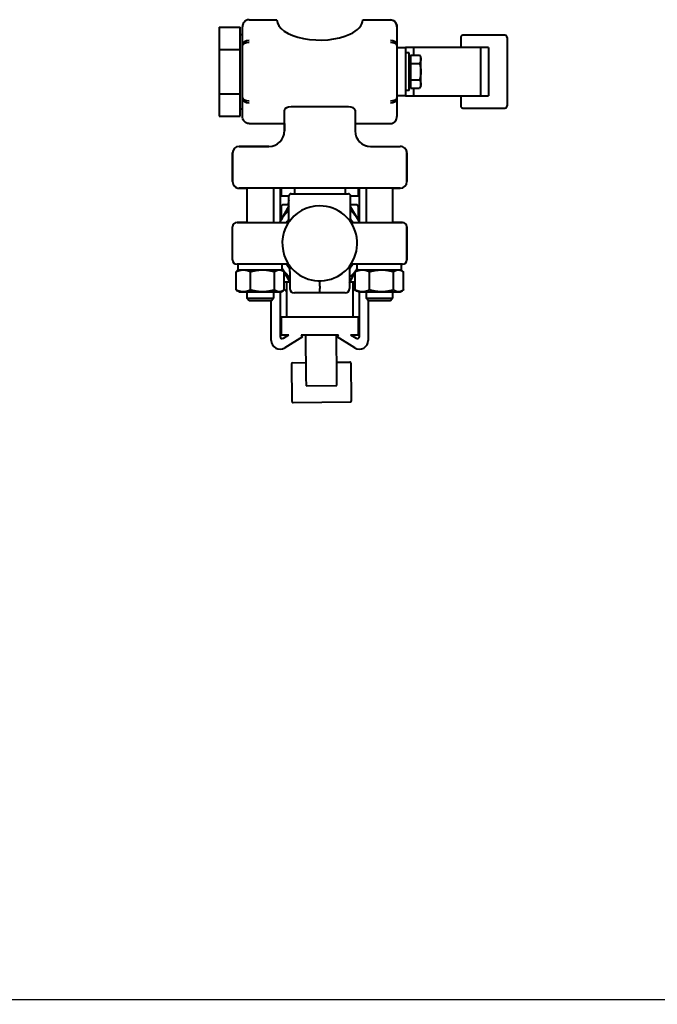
# Model space of a CAD drawing. Header units: millimetres. Extents: x -4428 to 3866, y -3426 to 3855.
# Tile 9 of 191: x -2451 to -2162, y -3165 to -2718. Entities that reach past the tile are written whole.
import ezdxf

# ---------------------------------------------------------------- set-up
doc = ezdxf.new("R2010")
doc.units = ezdxf.units.MM
doc.linetypes.add('K5LT_BASIC', pattern=[0])
doc.linetypes.add('K5LT_THIN', pattern=[0])
doc.layers.add('Системный слой', color=7, linetype='Continuous')
doc.styles.add('KDIMTEXTSTYLE', font='GOST_AU.SHX', dxfattribs={"width": 0.96, "oblique": 15, "height": 5})
doc.dimstyles.new('KDIMSTYLE (1.00)', dxfattribs={"dimtxt": 5, "dimasz": 1, "dimexe": 2, "dimexo": 0, "dimgap": 1, "dimtad": 1, "dimtxsty": 'KDIMTEXTSTYLE', "dimsah": 1, "dimcen": 0, "dimdle": 1, "dimadec": 0, "dimazin": 0, "dimtfac": 0.667, "dimtmove": 0, "dimatfit": 3, "dimfxl": 1, "dimtvp": 1, "dimtolj": 1, "dimtzin": 0, "dimarcsym": 0})

# ---------------------------------------------------------------- blocks, each defined once
blk = doc.blocks.new('KDIMARROW_01')
at = {"layer": 'Системный слой'}
blk.add_hatch(color=0, dxfattribs=at).paths.add_polyline_path([(0, 0), (-5, 0.66), (-4.5, 0), (-5, -0.66)])
at = {"layer": 'Системный слой', "color": 0, "linetype": 'K5LT_THIN', "lineweight": 20}
for p, q in [((-4.5, 0), (-5, 0.66)), ((-5, 0.66), (0, 0)), ((0, 0), (-5, -0.66)), ((-5, -0.66), (-4.5, 0)), ((0, 0), (-1, 0))]:
    blk.add_line(p, q, dxfattribs=at)
blk = doc.blocks.new('U22')
at = {"layer": 'Системный слой', "color": 150, "linetype": 'K5LT_BASIC', "lineweight": 40, "true_color": 0x0080ff}
for p, q in [((-2347.34, -2718.15), (-2334.84, -2718.15)), ((-2347.34, -2718.15), (-2334.84, -2718.15)), ((-2295.84, -2718.15), (-2283.34, -2718.15)), ((-2295.84, -2718.15), (-2283.34, -2718.15)), ((-2360.99, -2721.47), (-2351.34, -2721.47)), ((-2360.99, -2721.47), (-2360.99, -2731.59)), ((-2351.34, -2731.59), (-2351.34, -2721.47)), ((-2350.34, -2729.76), (-2350.34, -2721.36)), ((-2280.34, -2721.36), (-2280.34, -2729.76)), ((-2351.34, -2724.86), (-2350.34, -2724.86)), ((-2251.41, -2726.21), (-2251.41, -2730.71)), ((-2231.41, -2725.21), (-2250.41, -2725.21)), ((-2230.41, -2726.21), (-2230.41, -2757.21)), ((-2360.99, -2731.59), (-2360.99, -2751.83)), ((-2360.99, -2731.59), (-2351.34, -2731.59)), ((-2351.34, -2751.83), (-2351.34, -2731.59)), ((-2350.34, -2753.66), (-2350.34, -2729.76)), ((-2280.34, -2729.76), (-2280.34, -2753.66)), ((-2280.34, -2730.71), (-2276.42, -2730.71)), ((-2272.87, -2730.71), (-2276.42, -2730.71)), ((-2276.42, -2730.71), (-2276.42, -2752.71)), ((-2242.45, -2730.71), (-2272.87, -2730.71)), ((-2272.87, -2730.71), (-2272.87, -2734.2)), ((-2238.91, -2730.71), (-2242.45, -2730.71)), ((-2242.45, -2730.71), (-2242.45, -2752.71)), ((-2238.91, -2730.71), (-2238.91, -2752.71)), ((-2274.82, -2733.21), (-2276.42, -2733.21)), ((-2274.82, -2750.21), (-2274.82, -2733.21)), ((-2274.22, -2735.89), (-2274.82, -2735.89)), ((-2274.22, -2734.2), (-2270.1, -2734.2)), ((-2274.22, -2734.2), (-2274.22, -2737.96)), ((-2269.52, -2735.21), (-2270.1, -2734.2)), ((-2269.52, -2736.08), (-2269.52, -2735.21)), ((-2269.52, -2741.71), (-2269.52, -2736.08)), ((-2274.22, -2737.96), (-2270.1, -2737.96)), ((-2274.22, -2737.96), (-2274.22, -2745.46)), ((-2269.52, -2747.34), (-2269.52, -2741.71)), ((-2274.22, -2745.46), (-2270.1, -2745.46)), ((-2274.22, -2745.46), (-2274.22, -2749.21)), ((-2274.82, -2750.21), (-2276.42, -2750.21)), ((-2274.22, -2747.52), (-2274.82, -2747.52)), ((-2274.22, -2749.21), (-2270.1, -2749.21)), ((-2272.87, -2749.21), (-2272.87, -2752.71)), ((-2269.52, -2748.21), (-2270.1, -2749.21)), ((-2269.52, -2748.21), (-2269.52, -2747.34)), ((-2360.99, -2751.83), (-2351.34, -2751.83)), ((-2360.99, -2751.83), (-2360.99, -2761.95)), ((-2351.34, -2761.95), (-2351.34, -2751.83)), ((-2350.34, -2762.05), (-2350.34, -2753.66)), ((-2276.42, -2752.71), (-2280.34, -2752.71)), ((-2280.34, -2753.66), (-2280.34, -2762.05)), ((-2276.42, -2752.71), (-2272.87, -2752.71)), ((-2272.87, -2752.71), (-2242.45, -2752.71)), ((-2251.41, -2752.71), (-2251.41, -2757.21)), ((-2242.45, -2752.71), (-2238.91, -2752.71)), ((-2351.34, -2758.56), (-2350.34, -2758.56)), ((-2331.34, -2768.59), (-2331.34, -2759.14)), ((-2302.34, -2757.7), (-2328.34, -2757.7)), ((-2299.34, -2759.14), (-2299.34, -2768.59)), ((-2250.41, -2758.21), (-2231.41, -2758.21)), ((-2360.99, -2761.95), (-2351.34, -2761.95)), ((-2347.34, -2765.27), (-2331.34, -2765.27)), ((-2331.34, -2765.27), (-2331.34, -2768.59)), ((-2299.34, -2765.27), (-2283.34, -2765.27)), ((-2299.34, -2765.27), (-2283.34, -2765.27)), ((-2351.84, -2775.59), (-2338.34, -2775.59)), ((-2338.34, -2775.59), (-2351.84, -2775.59)), ((-2292.34, -2775.59), (-2278.84, -2775.59)), ((-2354.84, -2778.59), (-2354.84, -2791.59)), ((-2354.84, -2791.59), (-2354.84, -2778.59)), ((-2275.84, -2791.59), (-2275.84, -2778.59)), ((-2275.84, -2778.59), (-2275.84, -2791.59)), ((-2278.84, -2794.59), (-2351.84, -2794.59)), ((-2351.84, -2794.59), (-2348.34, -2794.59)), ((-2348.34, -2794.59), (-2348.34, -2810.09)), ((-2336.34, -2794.59), (-2336.34, -2810.09)), ((-2333.34, -2794.59), (-2333.34, -2809.78)), ((-2333.34, -2794.59), (-2332.84, -2794.59)), ((-2332.84, -2794.59), (-2332.84, -2798.09)), ((-2326.84, -2794.59), (-2326.84, -2797.09)), ((-2303.84, -2794.59), (-2303.84, -2797.09)), ((-2297.84, -2798.09), (-2297.84, -2794.59)), ((-2297.84, -2794.59), (-2297.34, -2794.59)), ((-2297.34, -2809.75), (-2297.34, -2794.59)), ((-2294.34, -2794.59), (-2294.34, -2810.09)), ((-2282.34, -2794.59), (-2282.34, -2810.09)), ((-2282.34, -2794.59), (-2278.84, -2794.59)), ((-2332.84, -2798.09), (-2329.34, -2798.09)), ((-2329.34, -2809.75), (-2329.34, -2798.09)), ((-2328.34, -2797.09), (-2302.34, -2797.09)), ((-2301.34, -2809.75), (-2301.34, -2798.09)), ((-2301.34, -2798.09), (-2297.84, -2798.09)), ((-2329.34, -2802.64), (-2333.22, -2809.57)), ((-2332.84, -2803.09), (-2332.84, -2808.89)), ((-2329.34, -2802.09), (-2331.84, -2802.09)), ((-2329.56, -2802.09), (-2329.57, -2801.27)), ((-2298.84, -2802.09), (-2301.34, -2802.09)), ((-2297.71, -2809.12), (-2301.34, -2803.02)), ((-2297.84, -2808.91), (-2297.84, -2803.09)), ((-2354.84, -2827.09), (-2354.84, -2812.09)), ((-2350.84, -2810.09), (-2352.84, -2810.09)), ((-2352.84, -2810.09), (-2350.84, -2810.09)), ((-2348.34, -2810.09), (-2350.84, -2810.09)), ((-2350.84, -2810.09), (-2330.46, -2810.09)), ((-2333.22, -2809.57), (-2333.51, -2810.09)), ((-2328.88, -2809.32), (-2328.88, -2809.32)), ((-2301.75, -2809.37), (-2301.79, -2809.32)), ((-2301.79, -2809.32), (-2301.75, -2809.37)), ((-2300.21, -2810.09), (-2279.84, -2810.09)), ((-2297.14, -2810.09), (-2297.71, -2809.12)), ((-2279.84, -2810.09), (-2282.34, -2810.09)), ((-2277.84, -2810.09), (-2279.84, -2810.09)), ((-2279.84, -2810.09), (-2277.84, -2810.09)), ((-2275.84, -2827.09), (-2275.84, -2812.09)), ((-2275.84, -2812.09), (-2275.84, -2827.09)), ((-2352.84, -2829.09), (-2352.34, -2829.09)), ((-2350.84, -2829.09), (-2352.84, -2829.09)), ((-2352.34, -2831.59), (-2352.34, -2829.09)), ((-2352.34, -2831.59), (-2352.34, -2829.09)), ((-2330.46, -2829.09), (-2350.84, -2829.09)), ((-2332.34, -2831.59), (-2332.34, -2829.09)), ((-2332.34, -2831.11), (-2331.63, -2832.3)), ((-2328.84, -2832.35), (-2328.84, -2830.74)), ((-2301.84, -2830.74), (-2301.84, -2832.35)), ((-2301.79, -2829.87), (-2301.79, -2829.87)), ((-2279.84, -2829.09), (-2300.21, -2829.09)), ((-2298.91, -2832.22), (-2298.34, -2831.19)), ((-2298.34, -2831.59), (-2298.34, -2829.09)), ((-2277.84, -2829.09), (-2279.84, -2829.09)), ((-2278.34, -2831.59), (-2278.34, -2829.09)), ((-2278.34, -2829.09), (-2277.84, -2829.09)), ((-2353.24, -2840.74), (-2353.24, -2832.44)), ((-2351.84, -2831.59), (-2352.71, -2832.1)), ((-2351.84, -2831.59), (-2352.71, -2832.1)), ((-2352.34, -2831.59), (-2332.34, -2831.59)), ((-2346.75, -2840.74), (-2346.75, -2832.44)), ((-2335.84, -2840.74), (-2335.84, -2832.44)), ((-2332.84, -2831.59), (-2332.84, -2831.59)), ((-2332.84, -2831.59), (-2331.96, -2832.1)), ((-2331.43, -2840.74), (-2331.43, -2832.44)), ((-2331.43, -2832.63), (-2328.84, -2837)), ((-2328.84, -2832.35), (-2328.84, -2840.09)), ((-2324.51, -2833.91), (-2324.51, -2833.91)), ((-2306.14, -2833.89), (-2306.14, -2833.89)), ((-2301.84, -2832.35), (-2301.84, -2840.09)), ((-2301.84, -2837.43), (-2299.24, -2832.8)), ((-2299.24, -2840.74), (-2299.24, -2832.44)), ((-2297.84, -2831.59), (-2298.71, -2832.1)), ((-2298.34, -2831.59), (-2278.34, -2831.59)), ((-2297.84, -2831.59), (-2297.84, -2831.59)), ((-2297.84, -2831.59), (-2297.84, -2831.59)), ((-2292.75, -2840.74), (-2292.75, -2832.44)), ((-2281.84, -2840.74), (-2281.84, -2832.44)), ((-2278.84, -2831.59), (-2277.96, -2832.1)), ((-2277.43, -2840.74), (-2277.43, -2832.44)), ((-2331.43, -2837.09), (-2328.84, -2837.09)), ((-2330.34, -2837.09), (-2330.34, -2853.09)), ((-2315.34, -2839.05), (-2315.34, -2840.09)), ((-2315.34, -2842.09), (-2315.34, -2840.09)), ((-2301.65, -2837.09), (-2299.24, -2837.09)), ((-2300.34, -2837.09), (-2300.34, -2853.09)), ((-2351.84, -2841.59), (-2352.71, -2841.09)), ((-2351.84, -2841.59), (-2352.71, -2841.09)), ((-2351.84, -2841.59), (-2349.99, -2841.59)), ((-2349.99, -2841.59), (-2341.3, -2841.59)), ((-2348.34, -2841.59), (-2348.34, -2844.52)), ((-2348.34, -2844.52), (-2336.34, -2844.52)), ((-2347.26, -2845.59), (-2348.34, -2844.52)), ((-2347.26, -2845.59), (-2348.34, -2844.52)), ((-2341.3, -2841.59), (-2333.64, -2841.59)), ((-2337.41, -2845.59), (-2336.34, -2844.52)), ((-2336.34, -2841.59), (-2336.34, -2844.52)), ((-2333.64, -2841.59), (-2332.84, -2841.59)), ((-2333.34, -2841.59), (-2333.34, -2861.79)), ((-2332.84, -2841.59), (-2331.96, -2841.09)), ((-2332.84, -2841.59), (-2331.96, -2841.09)), ((-2315.34, -2842.09), (-2326.84, -2842.09)), ((-2303.84, -2842.09), (-2315.34, -2842.09)), ((-2297.84, -2841.59), (-2298.71, -2841.09)), ((-2297.84, -2841.59), (-2298.71, -2841.09)), ((-2297.84, -2841.59), (-2295.99, -2841.59)), ((-2297.34, -2861.79), (-2297.34, -2841.59)), ((-2295.99, -2841.59), (-2287.3, -2841.59)), ((-2294.34, -2841.59), (-2294.34, -2844.52)), ((-2293.26, -2845.59), (-2294.34, -2844.52)), ((-2294.34, -2844.52), (-2282.34, -2844.52)), ((-2287.3, -2841.59), (-2279.64, -2841.59)), ((-2283.41, -2845.59), (-2282.34, -2844.52)), ((-2282.34, -2841.59), (-2282.34, -2844.52)), ((-2279.64, -2841.59), (-2278.84, -2841.59)), ((-2278.84, -2841.59), (-2277.96, -2841.09)), ((-2278.84, -2841.59), (-2277.96, -2841.09)), ((-2337.41, -2845.59), (-2347.26, -2845.59)), ((-2337.34, -2863.59), (-2337.34, -2845.52)), ((-2293.34, -2845.52), (-2293.34, -2863.59)), ((-2293.26, -2845.59), (-2293.34, -2845.52)), ((-2283.41, -2845.59), (-2293.26, -2845.59)), ((-2297.84, -2853.09), (-2332.84, -2853.09)), ((-2332.84, -2853.09), (-2332.84, -2861.09)), ((-2297.84, -2861.09), (-2297.84, -2853.09)), ((-2332.84, -2861.09), (-2329.33, -2861.09)), ((-2331.81, -2862.64), (-2329.33, -2861.09)), ((-2323.22, -2861.98), (-2331.21, -2866.98)), ((-2323.77, -2861.09), (-2323.22, -2861.98)), ((-2323.77, -2861.09), (-2306.9, -2861.09)), ((-2321.81, -2861.09), (-2321.57, -2880.24)), ((-2307.57, -2880.07), (-2307.81, -2861.09)), ((-2307.46, -2861.98), (-2306.9, -2861.09)), ((-2299.46, -2866.98), (-2307.46, -2861.98)), ((-2301.34, -2861.09), (-2297.84, -2861.09)), ((-2301.34, -2861.09), (-2298.87, -2862.64)), ((-2328.15, -2874.26), (-2327.93, -2891.26)), ((-2327.65, -2873.75), (-2321.65, -2873.68)), ((-2307.65, -2873.5), (-2301.66, -2873.42)), ((-2300.93, -2890.92), (-2301.15, -2873.92)), ((-2321.57, -2880.24), (-2321.52, -2884.18)), ((-2307.52, -2884), (-2307.57, -2880.07)), ((-2321.52, -2884.18), (-2307.52, -2884)), ((-2327.43, -2891.75), (-2301.43, -2891.42))]:
    blk.add_line(p, q, dxfattribs=at)
for centre, radius, start, end in [((-2250.41, -2726.21), 1, 90, 180), ((-2231.41, -2726.21), 1, 0, 90), ((-2250.41, -2757.21), 1, 180, 270), ((-2231.41, -2757.21), 1, 270, 0), ((-2338.34, -2768.59), 7, 270, 0), ((-2338.34, -2768.59), 7, 326.5075, 0), ((-2292.34, -2768.59), 7, 180, 270), ((-2351.84, -2778.59), 3, 90, 180), ((-2292.34, -2768.59), 7, 236.5075, 270), ((-2278.84, -2778.59), 3, 45, 90), ((-2278.84, -2778.59), 3, 0, 90), ((-2278.84, -2778.59), 3, 0, 45), ((-2351.84, -2791.59), 3, 180, 270), ((-2351.84, -2791.59), 3, 180, 225), ((-2351.84, -2791.59), 3, 225, 270), ((-2351.84, -2791.59), 3, 225, 270), ((-2351.84, -2791.59), 3, 225.0817, 270), ((-2278.84, -2791.59), 3, 270, 0), ((-2328.34, -2798.09), 1, 90, 180), ((-2302.34, -2798.09), 1, 0, 90), ((-2331.84, -2803.09), 1, 90, 180), ((-2315.34, -2819.59), 17, 90, 206.3761), ((-2315.34, -2819.59), 17, 206.3761, 90), ((-2266.61, -2818.98), 65.4, 164.2929, 165.0395), ((-2326.57, -2801.23), 3, 157.2737, 180.7241), ((-2364.06, -2820.21), 65.4, 16.0804, 16.443), ((-2298.84, -2803.09), 1, 0, 90), ((-2315.34, -2819.59), 20.5, 133.0728, 150.7241), ((-2315.34, -2819.59), 17.75, 142.0672, 147.6246), ((-2315.34, -2819.59), 20.5, 30.7241, 46.9272), ((-2315.34, -2819.59), 17.75, 32.3754, 37.9328), ((-2352.84, -2812.09), 2, 90, 180), ((-2352.84, -2812.09), 2, 90, 180), ((-2315.34, -2819.59), 20.5, 150.7241, 152.3923), ((-2330.46, -2808.09), 2, 270, 322.7522), ((-2300.21, -2808.09), 2, 217.2478, 270), ((-2315.34, -2819.59), 17, 36.1209, 37.2059), ((-2315.34, -2819.59), 20.5, 27.6077, 30.7241), ((-2277.84, -2812.09), 2, 0, 90), ((-2277.84, -2812.09), 2, 0, 90), ((-2352.84, -2827.09), 2, 180, 270), ((-2352.84, -2827.09), 2, 180, 270), ((-2315.34, -2819.59), 20.5, 213.9764, 228.8116), ((-2330.46, -2831.09), 2, 37.2478, 90), ((-2315.34, -2819.59), 17.75, 212.3754, 220.4862), ((-2331.34, -2830.74), 2.5, 0, 26.3089), ((-2315.34, -2819.59), 17.75, 319.5137, 327.6246), ((-2299.34, -2830.74), 2.5, 153.6911, 180), ((-2315.34, -2819.59), 20.5, 311.1884, 326.0236), ((-2300.21, -2831.09), 2, 90, 142.7522), ((-2277.84, -2827.09), 2, 270, 0), ((-2277.84, -2827.09), 2, 270, 0), ((-2315.34, -2819.59), 17, 237.3441, 242.2523), ((-2326.84, -2840.09), 2, 180, 270), ((-2303.84, -2840.09), 2, 270, 0), ((-2329.53, -2838.27), 3, 230.5636, 254.3501), ((-2300.68, -2837.91), 3, 276.5368, 298.6453), ((-2332.34, -2861.79), 1, 180, 302.0256), ((-2298.34, -2861.79), 1, 237.9744, 0), ((-2333.32, -2863.56), 4.02, 180.4462, 301.6293), ((-2297.36, -2863.56), 4.02, 238.3707, 359.5538), ((-2327.65, -2874.25), 0.5, 90.7241, 180.7241), ((-2301.65, -2873.92), 0.5, 0.7241, 90.7241), ((-2327.43, -2891.25), 0.5, 180.7241, 270.7241), ((-2301.43, -2890.92), 0.5, 270.7241, 0.7241)]:
    blk.add_arc(centre, radius, start, end, dxfattribs=at)
for centre, major_axis, ratio, start_param, end_param in [((-2315.34, -2718.04), (-19.5, 0), 0.479789, 0.022185, 2.345102), ((-2315.34, -2718.04), (-19.5, 0), 0.479789, 2.345102, 3.119407), ((-2283.34, -2721.36), (0, 3.12), 0.961575, 4.712389, 6.283185), ((-2347.34, -2729.76), (-3, 0), 0.720101, 4.712389, 6.283185), ((-2347.34, -2729.76), (-3, 0), 0.419569, 4.712389, 6.283185), ((-2283.34, -2729.76), (-3, 0), 0.720101, 3.141593, 4.712389), ((-2283.34, -2729.76), (-3, 0), 0.720101, 3.141593, 4.712389), ((-2283.34, -2729.76), (-3, 0), 0.419569, 3.141593, 4.712389), ((-2347.34, -2753.66), (3, 0), 0.419569, 3.141593, 4.712389), ((-2347.34, -2753.66), (3, 0), 0.720101, 3.141593, 4.712389), ((-2283.34, -2753.66), (3, 0), 0.720101, 4.712389, 6.283185), ((-2283.34, -2753.66), (3, 0), 0.419569, 4.712389, 6.283185), ((-2283.34, -2753.66), (3, 0), 0.720101, 4.712389, 6.283185), ((-2328.34, -2759.14), (-3, 0), 0.479789, 4.712389, 6.283185), ((-2302.34, -2759.14), (-3, 0), 0.479789, 3.141593, 4.712389)]:
    blk.add_ellipse(centre, major_axis=major_axis, ratio=ratio, start_param=start_param, end_param=end_param, dxfattribs=at)
for points, knots in [([(-2347.34, -2718.15), (-2347.8, -2718.15), (-2348.73, -2718.39), (-2349.97, -2719.5), (-2350.34, -2720.66), (-2350.34, -2721.36)], [0, 0, 0, 0, 0.285714, 0.571429, 1, 1, 1, 1]), ([(-2334.83, -2718.24), (-2334.83, -2718.24), (-2334.83, -2718.23), (-2334.84, -2718.17), (-2334.84, -2718.15), (-2334.84, -2718.15)], [0.10788181, 0.10788181, 0.10788181, 0.10788181, 0.11302728, 0.11302728, 0.15071731, 0.15071731, 0.15071731, 0.15071731]), ([(-2295.84, -2718.15), (-2295.84, -2718.15), (-2295.84, -2718.17), (-2295.84, -2718.23), (-2295.84, -2718.24), (-2295.84, -2718.24)], [0.45212489, 0.45212489, 0.45212489, 0.45212489, 0.48978485, 0.48978485, 0.49493032, 0.49493032, 0.49493032, 0.49493032]), ([(-2283.34, -2718.15), (-2282.64, -2718.15), (-2281.03, -2718.79), (-2280.34, -2720.43), (-2280.34, -2721.36)], [0, 0, 0, 0, 0.428571, 1, 1, 1, 1]), ([(-2347.34, -2765.27), (-2347.8, -2765.27), (-2348.73, -2765.03), (-2349.97, -2763.92), (-2350.34, -2762.75), (-2350.34, -2762.05)], [0, 0, 0, 0, 0.285714, 0.571429, 1, 1, 1, 1]), ([(-2283.34, -2765.27), (-2282.87, -2765.27), (-2281.94, -2765.03), (-2280.7, -2763.92), (-2280.34, -2762.75), (-2280.34, -2762.05)], [0, 0, 0, 0, 0.285714, 0.571429, 1, 1, 1, 1]), ([(-2328.88, -2809.32), (-2328.88, -2809.31), (-2328.88, -2809.31), (-2328.88, -2809.32), (-2328.88, -2809.32), (-2328.88, -2809.32), (-2328.88, -2809.32), (-2328.88, -2809.32), (-2328.88, -2809.32), (-2328.88, -2809.32), (-2328.88, -2809.32), (-2328.88, -2809.32), (-2328.88, -2809.32), (-2328.88, -2809.32), (-2328.88, -2809.32), (-2328.88, -2809.32), (-2328.88, -2809.32), (-2328.88, -2809.32), (-2328.88, -2809.32), (-2328.88, -2809.32), (-2328.89, -2809.32), (-2328.89, -2809.32), (-2328.89, -2809.33), (-2328.89, -2809.33), (-2328.89, -2809.33), (-2328.89, -2809.34), (-2328.9, -2809.34), (-2328.91, -2809.35), (-2328.91, -2809.36), (-2328.92, -2809.37)], [0, 0, 0, 0, 2.8, 2.8, 2.901274, 2.901274, 3.4891, 3.4891, 4.023487, 4.023487, 4.509293, 4.509293, 4.950936, 4.950936, 5.352428, 5.352428, 5.753921, 5.753921, 5.976974, 5.976974, 6.333859, 6.333859, 7.003019, 7.003019, 8.341337, 8.341337, 10.928753, 10.928753, 14, 14, 14, 14]), ([(-2301.79, -2829.87), (-2301.79, -2829.87), (-2301.79, -2829.87), (-2301.79, -2829.87), (-2301.79, -2829.87), (-2301.79, -2829.87), (-2301.79, -2829.87), (-2301.79, -2829.87), (-2301.79, -2829.87), (-2301.79, -2829.87), (-2301.79, -2829.86), (-2301.79, -2829.86), (-2301.79, -2829.86), (-2301.79, -2829.86), (-2301.79, -2829.86), (-2301.79, -2829.86), (-2301.79, -2829.86), (-2301.79, -2829.86), (-2301.79, -2829.86), (-2301.79, -2829.86), (-2301.79, -2829.86), (-2301.79, -2829.86), (-2301.79, -2829.86), (-2301.78, -2829.86), (-2301.78, -2829.85), (-2301.78, -2829.85), (-2301.78, -2829.84), (-2301.77, -2829.83), (-2301.76, -2829.83), (-2301.76, -2829.82)], [0, 0, 0, 0, 2.8, 2.8, 2.901274, 2.901274, 3.4891, 3.4891, 4.023487, 4.023487, 4.509293, 4.509293, 4.950936, 4.950936, 5.352428, 5.352428, 5.753921, 5.753921, 5.976974, 5.976974, 6.333859, 6.333859, 7.003019, 7.003019, 8.341337, 8.341337, 10.928753, 10.928753, 14, 14, 14, 14]), ([(-2306.14, -2833.89), (-2305.79, -2833.66), (-2305.45, -2833.43), (-2305.02, -2833.11), (-2304.93, -2833.04), (-2304.84, -2832.97)], [0.003848, 0.003848, 0.003848, 0.003848, 4.6, 4.6, 5.861313, 5.861313, 5.861313, 5.861313]), ([(-2315.34, -2839.05), (-2315.34, -2838.77), (-2315.34, -2838.49), (-2315.34, -2837.97), (-2315.34, -2837.73), (-2315.34, -2837.51), (-2315.34, -2837.5), (-2315.34, -2837.24), (-2315.34, -2837.05), (-2315.34, -2836.8), (-2315.34, -2836.73), (-2315.34, -2836.62), (-2315.34, -2836.59), (-2315.34, -2836.59)], [0, 0, 0, 0, 0.0851567, 0.0851567, 0.1686176, 0.1686176, 0.1742333, 0.1742333, 0.2768697, 0.2768697, 0.347504, 0.347504, 0.4212059, 0.4212059, 0.4212059, 0.4212059]), ([(-2330.57, -2841.09), (-2330.56, -2841.09), (-2330.56, -2841.09), (-2330.56, -2841.09), (-2330.55, -2841.09), (-2330.54, -2841.09), (-2330.54, -2841.1), (-2330.52, -2841.1), (-2330.5, -2841.11), (-2330.48, -2841.12), (-2330.47, -2841.12), (-2330.42, -2841.13), (-2330.39, -2841.15), (-2330.35, -2841.16), (-2330.34, -2841.16), (-2330.34, -2841.16)], [0.10147, 0.10147, 0.10147, 0.10147, 0.20294, 0.20294, 0.429922, 0.429922, 0.859844, 0.859844, 1.719689, 1.719689, 2.371296, 2.371296, 4.60877, 4.60877, 4.905506, 4.905506, 4.905506, 4.905506]), ([(-2330.57, -2841.09), (-2330.56, -2841.09), (-2330.56, -2841.09), (-2330.56, -2841.09), (-2330.55, -2841.09), (-2330.54, -2841.09), (-2330.54, -2841.1), (-2330.52, -2841.1), (-2330.5, -2841.11), (-2330.47, -2841.12), (-2330.46, -2841.12), (-2330.42, -2841.13), (-2330.4, -2841.14), (-2330.36, -2841.15), (-2330.35, -2841.16), (-2330.34, -2841.16)], [0.105294, 0.105294, 0.105294, 0.105294, 0.210589, 0.210589, 0.464746, 0.464746, 0.929491, 0.929491, 1.858983, 1.858983, 2.646863, 2.646863, 4.420836, 4.420836, 5.131257, 5.131257, 5.131257, 5.131257]), ([(-2299.57, -2840.69), (-2299.57, -2840.69), (-2299.57, -2840.69), (-2299.58, -2840.7), (-2299.58, -2840.7), (-2299.59, -2840.7), (-2299.6, -2840.71), (-2299.62, -2840.71), (-2299.63, -2840.72), (-2299.66, -2840.73), (-2299.67, -2840.73), (-2299.71, -2840.75), (-2299.74, -2840.76), (-2299.79, -2840.77), (-2299.82, -2840.78), (-2299.87, -2840.8), (-2299.9, -2840.8), (-2299.96, -2840.82), (-2299.98, -2840.83), (-2300.04, -2840.84), (-2300.07, -2840.84), (-2300.12, -2840.86), (-2300.15, -2840.86), (-2300.19, -2840.87), (-2300.2, -2840.87), (-2300.23, -2840.87), (-2300.25, -2840.88), (-2300.27, -2840.88), (-2300.27, -2840.88), (-2300.28, -2840.88), (-2300.3, -2840.88), (-2300.32, -2840.89), (-2300.33, -2840.89), (-2300.34, -2840.89)], [0.104955, 0.104955, 0.104955, 0.104955, 0.20991, 0.20991, 0.467838, 0.467838, 0.935676, 0.935676, 1.871352, 1.871352, 2.684234, 2.684234, 4.449912, 4.449912, 6.21559, 6.21559, 7.981267, 7.981267, 9.746945, 9.746945, 11.512623, 11.512623, 13.328825, 13.328825, 14.001802, 14.001802, 15.145026, 15.145026, 15.187596, 15.187596, 16.180661, 16.180661, 16.610492, 16.610492, 16.610492, 16.610492]), ([(-2299.57, -2840.69), (-2299.57, -2840.69), (-2299.57, -2840.69), (-2299.58, -2840.7), (-2299.58, -2840.7), (-2299.59, -2840.7), (-2299.6, -2840.7), (-2299.62, -2840.71), (-2299.63, -2840.72), (-2299.65, -2840.73), (-2299.66, -2840.73), (-2299.71, -2840.75), (-2299.74, -2840.76), (-2299.82, -2840.78), (-2299.85, -2840.79), (-2299.9, -2840.8), (-2299.91, -2840.81), (-2299.94, -2840.81), (-2299.95, -2840.82), (-2299.96, -2840.82), (-2299.96, -2840.82), (-2299.97, -2840.82), (-2299.97, -2840.82), (-2299.98, -2840.82), (-2299.99, -2840.83), (-2300, -2840.83), (-2300.01, -2840.83), (-2300.03, -2840.84), (-2300.03, -2840.84), (-2300.05, -2840.84), (-2300.06, -2840.84), (-2300.09, -2840.85), (-2300.12, -2840.85), (-2300.16, -2840.86), (-2300.19, -2840.87), (-2300.21, -2840.87), (-2300.21, -2840.87), (-2300.23, -2840.87), (-2300.25, -2840.88), (-2300.27, -2840.88), (-2300.28, -2840.88), (-2300.3, -2840.88), (-2300.32, -2840.89), (-2300.34, -2840.89)], [0.100695, 0.100695, 0.100695, 0.100695, 0.20139, 0.20139, 0.426066, 0.426066, 0.852131, 0.852131, 1.704262, 1.704262, 2.34745, 2.34745, 4.578794, 4.578794, 6.810139, 6.810139, 7.57227, 7.57227, 8.225996, 8.225996, 8.471175, 8.471175, 8.634628, 8.634628, 8.961536, 8.961536, 9.545301, 9.545301, 9.779035, 9.779035, 10.526431, 10.526431, 11.968616, 11.968616, 13.40131, 13.40131, 13.433083, 13.433083, 14.533739, 14.533739, 14.897551, 14.897551, 15.894967, 15.894967, 15.894967, 15.894967])]:
    blk.add_open_spline(points, degree=3, knots=knots, dxfattribs=at)
for points, weights in [([(-2270.1, -2734.2), (-2269.52, -2735.21), (-2269.52, -2736.08)], [1, 1.0379548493, 1]), ([(-2269.52, -2736.08), (-2269.52, -2736.95), (-2270.1, -2737.96)], [1, 1.0379548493, 1]), ([(-2270.1, -2737.96), (-2269.52, -2739.97), (-2269.52, -2741.71)], [1, 1.0379548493, 1]), ([(-2269.52, -2741.71), (-2269.52, -2743.45), (-2270.1, -2745.46)], [1, 1.0379548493, 1]), ([(-2270.1, -2745.46), (-2269.52, -2746.47), (-2269.52, -2747.34)], [1, 1.0379548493, 1]), ([(-2269.52, -2747.34), (-2269.52, -2748.21), (-2270.1, -2749.21)], [1, 1.0379548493, 1]), ([(-2353.24, -2832.44), (-2351.5, -2831.59), (-2349.99, -2831.59)], [1, 1.0379548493, 1]), ([(-2352.71, -2832.1), (-2352.97, -2832.25), (-2353.24, -2832.44)], [1.01315344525, 1.00846437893, 1]), ([(-2349.99, -2831.59), (-2348.49, -2831.59), (-2346.75, -2832.44)], [1, 1.0379548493, 1]), ([(-2346.75, -2832.44), (-2343.83, -2831.59), (-2341.3, -2831.59)], [1, 1.0379548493, 1]), ([(-2341.3, -2831.59), (-2338.77, -2831.59), (-2335.84, -2832.44)], [1, 1.0379548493, 1]), ([(-2335.84, -2832.44), (-2334.66, -2831.59), (-2333.64, -2831.59)], [1, 1.0379548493, 1]), ([(-2333.64, -2831.59), (-2332.84, -2831.59), (-2331.96, -2832.1)], [1, 1.02949047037, 1.01315344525]), ([(-2331.96, -2832.1), (-2331.7, -2832.25), (-2331.43, -2832.44)], [1.01315344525, 1.00846437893, 1]), ([(-2299.24, -2832.44), (-2297.5, -2831.59), (-2295.99, -2831.59)], [1, 1.0379548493, 1]), ([(-2298.71, -2832.1), (-2298.97, -2832.25), (-2299.24, -2832.44)], [1.01315344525, 1.00846437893, 1]), ([(-2295.99, -2831.59), (-2294.49, -2831.59), (-2292.75, -2832.44)], [1, 1.0379548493, 1]), ([(-2292.75, -2832.44), (-2289.83, -2831.59), (-2287.3, -2831.59)], [1, 1.0379548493, 1]), ([(-2287.3, -2831.59), (-2284.77, -2831.59), (-2281.84, -2832.44)], [1, 1.0379548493, 1]), ([(-2281.84, -2832.44), (-2280.66, -2831.59), (-2279.64, -2831.59)], [1, 1.0379548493, 1]), ([(-2279.64, -2831.59), (-2278.84, -2831.59), (-2277.96, -2832.1)], [1, 1.02949047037, 1.01315344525]), ([(-2277.96, -2832.1), (-2277.7, -2832.25), (-2277.43, -2832.44)], [1.01315344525, 1.00846437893, 1]), ([(-2353.24, -2840.74), (-2352.97, -2840.94), (-2352.71, -2841.09)], [1, 1.00846443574, 1.01315350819]), ([(-2349.99, -2841.59), (-2351.5, -2841.59), (-2353.24, -2840.74)], [1, 1.0379548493, 1]), ([(-2346.75, -2840.74), (-2348.49, -2841.59), (-2349.99, -2841.59)], [1, 1.0379548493, 1]), ([(-2341.3, -2841.59), (-2343.83, -2841.59), (-2346.75, -2840.74)], [1, 1.0379548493, 1]), ([(-2335.84, -2840.74), (-2338.77, -2841.59), (-2341.3, -2841.59)], [1, 1.0379548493, 1]), ([(-2333.64, -2841.59), (-2334.66, -2841.59), (-2335.84, -2840.74)], [1, 1.0379548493, 1]), ([(-2331.96, -2841.09), (-2332.84, -2841.59), (-2333.64, -2841.59)], [1.01315350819, 1.02949041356, 1]), ([(-2331.43, -2840.74), (-2331.7, -2840.94), (-2331.96, -2841.09)], [1, 1.00846443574, 1.01315350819]), ([(-2295.99, -2841.59), (-2297.5, -2841.59), (-2299.24, -2840.74)], [1, 1.0379548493, 1]), ([(-2299.24, -2840.74), (-2298.97, -2840.94), (-2298.71, -2841.09)], [1, 1.00846443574, 1.01315350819]), ([(-2292.75, -2840.74), (-2294.49, -2841.59), (-2295.99, -2841.59)], [1, 1.0379548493, 1]), ([(-2287.3, -2841.59), (-2289.83, -2841.59), (-2292.75, -2840.74)], [1, 1.0379548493, 1]), ([(-2281.84, -2840.74), (-2284.77, -2841.59), (-2287.3, -2841.59)], [1, 1.0379548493, 1]), ([(-2279.64, -2841.59), (-2280.66, -2841.59), (-2281.84, -2840.74)], [1, 1.0379548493, 1]), ([(-2277.96, -2841.09), (-2278.84, -2841.59), (-2279.64, -2841.59)], [1.01315350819, 1.02949041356, 1]), ([(-2277.43, -2840.74), (-2277.7, -2840.94), (-2277.96, -2841.09)], [1, 1.00846443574, 1.01315350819])]:
    blk.add_rational_spline(points, weights, degree=2, dxfattribs=at)

msp = doc.modelspace()

# ---------------------------------------------------------------- block references
at = {"layer": 'Системный слой'}
msp.add_blockref('U22', (0, 0), dxfattribs=at)

# ---------------------------------------------------------------- dimensions: what is measured, and where the dimension line sits
at = {"layer": 'Системный слой', "color": 7}
msp.add_linear_dim(base=(-4135.336, -3162.711), p1=(47.664, -1618.592), p2=(-4135.336, -1408.744), location=(-2079.336, -3162.711), dimstyle='KDIMSTYLE (1.00)', override={"dimexo": 0, "dimpost": '\\H75.0;\\W0.965;\\Q15;<>', "dimblk1": 'KDIMARROW_01', "dimblk2": 'KDIMARROW_01', "dimse1": 0, "dimse2": 0, "dimclrt": 7, "dimtolj": 1}, dxfattribs=at).render()

doc.saveas('drawing.dxf')
